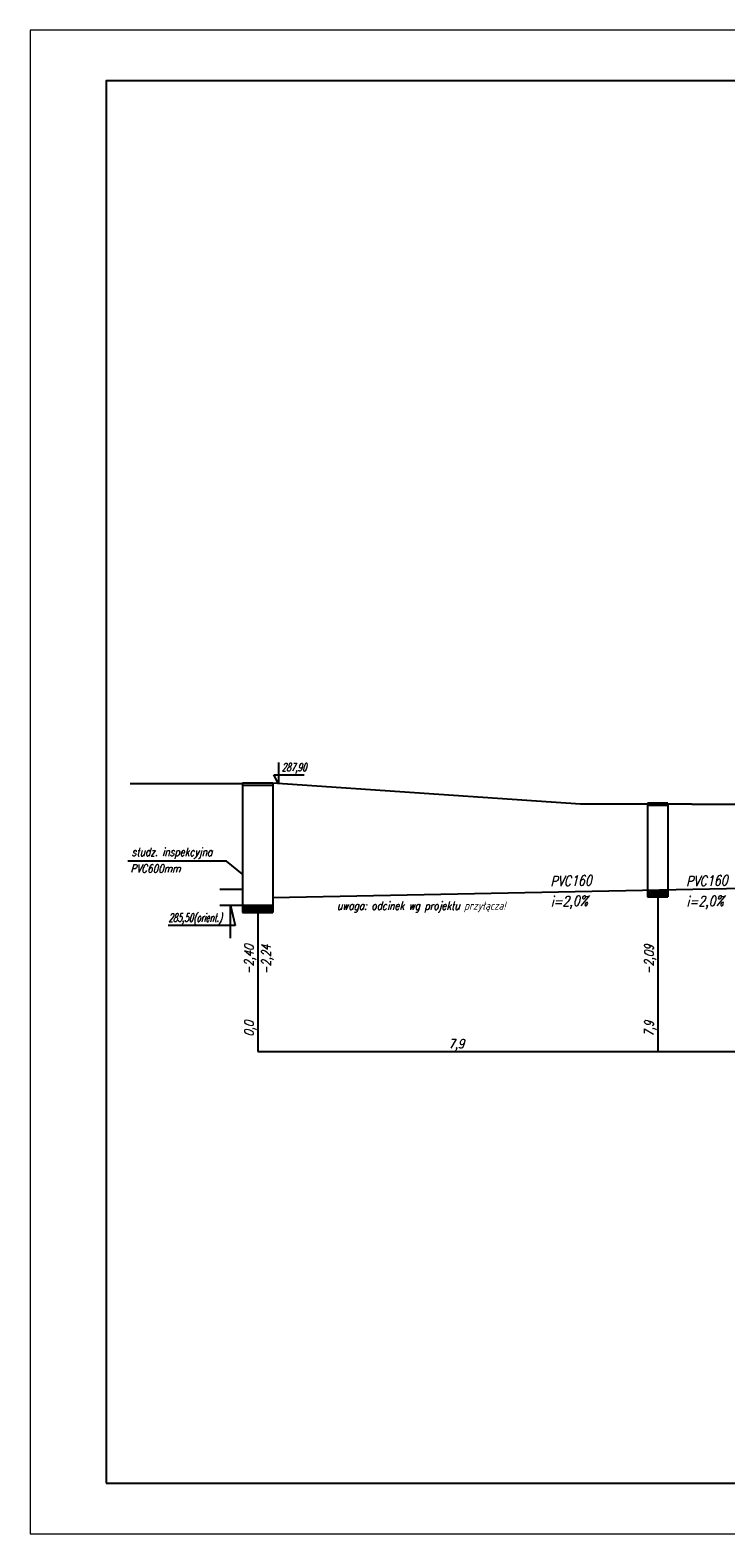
# Model space of a CAD drawing. Header units: millimetres. Extents: x 515 to 621, y 35 to 65.
# Tile 1 of 17: x 515 to 529, y 35 to 65. Entities that reach past the tile are written whole.
import ezdxf
from ezdxf.lldxf.tags import DXFTag

# ---------------------------------------------------------------- set-up
doc = ezdxf.new("R2010")
doc.units = ezdxf.units.MM
for name, color, linetype in [('08_TEXTARMATURY', 2, 'SOLID'), ('IS_Konstrukcja', 1, 'SOLID'), ('S_Kanalizacja', 6, 'Continuous'), ('S_Opis', 2, 'Continuous'), ('S_Opis - kanalizacja', 3, 'Continuous')]:
    doc.layers.add(name, color=color, linetype=linetype)
doc.styles.add('ROMANS', font='romans.shx', dxfattribs={"width": 0.8, "oblique": 10, "height": 16})
tags = doc.linetypes.add('SOLID', pattern=[10, 10, 0]).pattern_tags.tags
tags[6:7] = [DXFTag(74, 4), DXFTag(75, 0), DXFTag(340, '0'), DXFTag(46, 0.0), DXFTag(50, 0.0), DXFTag(44, 0.0), DXFTag(45, 0.0)]
tags[4:5] = [DXFTag(74, 4), DXFTag(75, 0), DXFTag(340, '0'), DXFTag(46, 0.0), DXFTag(50, 0.0), DXFTag(44, 0.0), DXFTag(45, 0.0)]

msp = doc.modelspace()

# ---------------------------------------------------------------- hatches: boundary and pattern name
at = {"layer": 'IS_Konstrukcja'}
h = msp.add_hatch(dxfattribs=at)
h.set_pattern_fill('ANSI31', color=256, scale=0.01)
h.set_pattern_definition([(45, (4.57753, 0.307), (-0.0224506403, 0.0224506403), [])])
h.paths.add_polyline_path([(527.126, 48.022), (527.126, 47.887), (527.526, 47.887), (527.526, 48.03), (527.326, 48.026)])
h = msp.add_hatch(dxfattribs=at)
h.set_pattern_fill('ANSI31', color=256, scale=0.01)
h.set_pattern_definition([(45, (-3.42247, 0), (-0.0224506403, 0.0224506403), [])])
h.paths.add_polyline_path([(519.326, 47.719), (519.126, 47.719), (519.126, 47.58), (519.726, 47.58), (519.726, 47.719)])

# ---------------------------------------------------------------- linework, layer by layer
at = {"color": 7, "lineweight": 0, "true_color": 0xffffff}
msp.add_lwpolyline([(514.931, 35.308), (573.585, 35.308), (573.585, 65.008), (514.931, 65.008)], close=True, dxfattribs=at)
at = {"color": 2}
msp.add_lwpolyline([(516.435, 36.308), (572.585, 36.308), (572.585, 64.008), (516.435, 64.008)], close=True, dxfattribs=at)
at = {"layer": '08_TEXTARMATURY', "color": 1, "ltscale": 0.1}
for p, q in [((519.837, 50.546), (519.837, 50.119)), ((519.837, 50.119), (519.747, 50.296)), ((519.747, 50.296), (520.342, 50.296)), ((518.891, 47.075), (518.891, 47.719)), ((518.891, 47.719), (518.981, 47.326)), ((518.981, 47.326), (517.661, 47.326))]:
    msp.add_line(p, q, dxfattribs=at)
at = {"layer": 'IS_Konstrukcja'}
for p, q in [((519.126, 50.119), (516.908, 50.119)), ((525.798, 49.719), (519.726, 50.134)), ((528.001, 49.719), (525.798, 49.719)), ((528.001, 49.719), (531.501, 49.719))]:
    msp.add_line(p, q, dxfattribs=at)
at = {"layer": 'IS_Konstrukcja', "color": 3}
for p, q in [((519.126, 50.134), (519.126, 47.58)), ((519.726, 50.134), (519.126, 50.134)), ((519.726, 50.091), (519.126, 50.091)), ((519.726, 50.134), (519.726, 47.58)), ((527.126, 49.74), (527.126, 47.887)), ((527.526, 49.74), (527.126, 49.74)), ((527.526, 49.696), (527.126, 49.696)), ((527.526, 49.74), (527.526, 47.887)), ((527.126, 47.887), (527.526, 47.887)), ((519.726, 47.719), (519.126, 47.719)), ((519.126, 47.58), (519.726, 47.58))]:
    msp.add_line(p, q, dxfattribs=at)
at = {"layer": 'S_Kanalizacja'}
msp.add_line((519.726, 47.874), (558.933, 48.658), dxfattribs=at)
at = {"layer": 'S_Kanalizacja', "color": 2}
for p, q in [((519.126, 48.034), (518.681, 48.034)), ((519.126, 47.719), (518.681, 47.719))]:
    msp.add_line(p, q, dxfattribs=at)
at = {"layer": 'S_Opis', "color": 3}
msp.add_line((518.809, 48.596), (516.86, 48.596), dxfattribs=at)
at = {"layer": 'S_Opis', "color": 1}
msp.add_line((519.126, 48.335), (518.809, 48.596), dxfattribs=at)
at = {"layer": 'S_Opis - kanalizacja', "color": 1}
for p, q in [((527.326, 47.887), (527.326, 44.837)), ((519.426, 47.719), (519.426, 44.837)), ((519.426, 44.837), (565.926, 44.837))]:
    msp.add_line(p, q, dxfattribs=at)

# ---------------------------------------------------------------- texts
at = {"layer": '08_TEXTARMATURY', "ltscale": 0.1, "style": 'ROMANS', "oblique": 15, "width": 0.65}
for s, p in [('287,90', (519.902, 50.369)), ('285,50(orient.)', (517.665, 47.399))]:
    msp.add_text(s, height=0.16, dxfattribs=at).set_placement(p)
at = {"layer": 'S_Opis', "style": 'ROMANS', "oblique": 15, "width": 0.8}
for s, p in [('studz. inspekcyjna', (516.936, 48.696)), ('PVC600mm', (516.913, 48.369)), ('uwaga: odcinek wg projektu przyłącza!', (520.99, 47.635))]:
    msp.add_text(s, height=0.16, dxfattribs=at).set_placement(p)
at = {"layer": 'S_Opis - kanalizacja', "style": 'ROMANS', "oblique": 15, "width": 0.8}
for s, p in [('PVC160', (525.204, 48.097)), ('PVC160', (527.886, 48.097)), ('i=2,0%%%', (525.212, 47.696)), ('i=2,0%%%', (527.894, 47.696))]:
    msp.add_text(s, height=0.2, rotation=1.4795, dxfattribs=at).set_placement(p)
at = {"layer": 'S_Opis - kanalizacja', "color": 2, "ltscale": 0.1, "style": 'ROMANS', "oblique": 15, "width": 0.8}
for s, p in [('-2,40', (519.343, 46.354)), ('-2,24', (519.683, 46.354)), ('-2,09', (527.243, 46.354)), ('0,0', (519.345, 45.132)), ('7,9', (527.245, 45.132))]:
    msp.add_text(s, height=0.18, rotation=90, dxfattribs=at).set_placement(p)
msp.add_text('7,9', height=0.18, dxfattribs=at).set_placement((523.195, 44.898))

doc.saveas('drawing.dxf')
